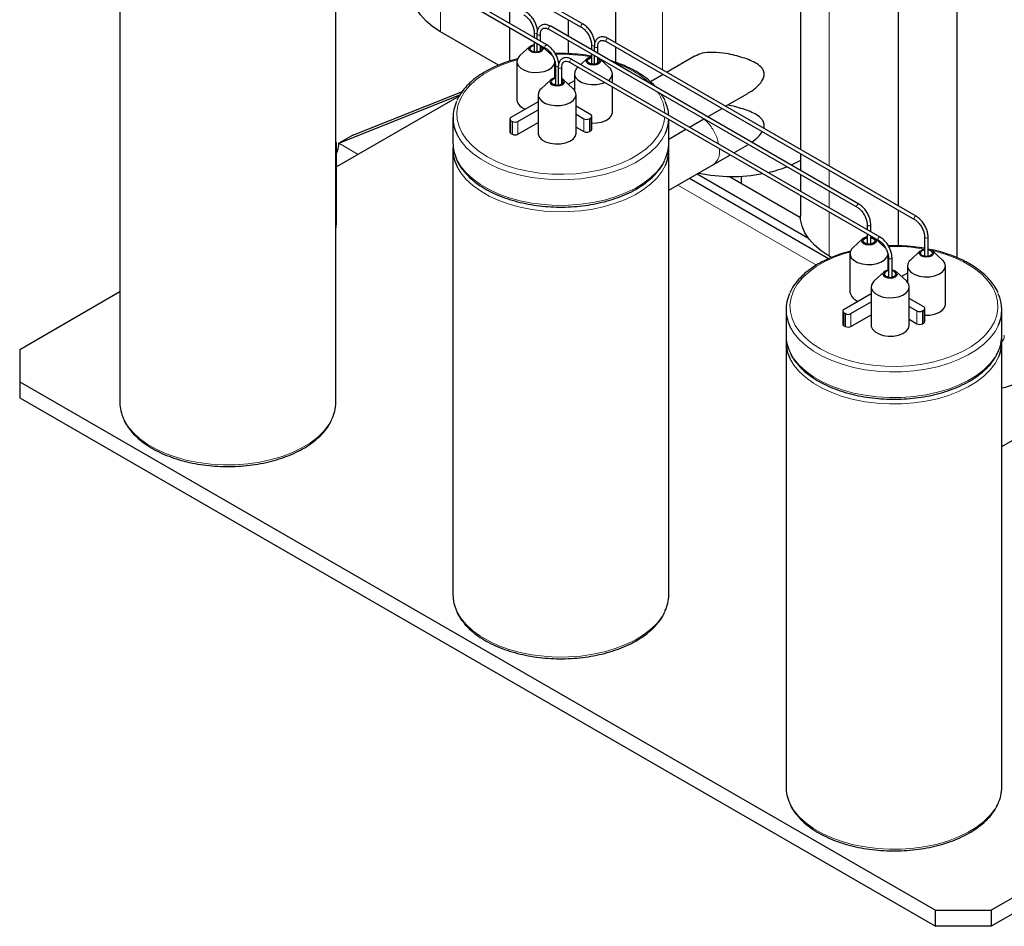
# Model space of a CAD drawing. Header units: millimetres. Extents: x 5 to 418, y 2 to 292.
# Tile 20 of 31: x 315 to 355, y 65 to 102. Entities that reach past the tile are written whole.
import ezdxf

# ---------------------------------------------------------------- set-up
doc = ezdxf.new("R2010")
doc.units = ezdxf.units.MM

msp = doc.modelspace()

# ---------------------------------------------------------------- linework, layer by layer
at = {"color": 7, "linetype": 'Continuous', "lineweight": 18}
for p, q in [((348.0157, 95.5986), (348.0157, 119.0654)), ((341.2275, 99.5174), (341.2275, 112.1337)), ((332.1765, 101.0768), (332.1765, 102.878)), ((336.7127, 100.1511), (336.6724, 100.149)), ((341.2275, 99.328), (341.2275, 99.3511)), ((338.0144, 97.5332), (338.0144, 97.0106)), ((338.2407, 97.5332), (338.2407, 97.0106)), ((338.2972, 97.5658), (338.2972, 97.0432)), ((335.0445, 97.4515), (335.0445, 96.9289)), ((335.1011, 97.4189), (335.1011, 96.8963)), ((335.3274, 97.4189), (335.3274, 96.8963)), ((328.03, 96.5326), (328.8209, 96.0761)), ((348.0157, 94.7495), (348.0157, 95.4323)), ((341.85, 94.8258), (347.5, 91.5641)), ((348.0157, 93.9005), (348.0157, 94.5833)), ((348.0157, 91.933), (348.0157, 93.7342)), ((350.2892, 92.3136), (350.2488, 92.3115)), ((348.621, 89.614), (348.621, 89.0914)), ((348.6776, 89.5814), (348.6776, 89.0588)), ((348.9038, 89.5814), (348.9038, 89.0588)), ((351.5908, 89.6957), (351.5908, 89.1731)), ((351.8171, 89.6957), (351.8171, 89.1731)), ((351.8737, 89.7283), (351.8737, 89.2057))]:
    msp.add_line(p, q, dxfattribs=at)
at = {"color": 7, "linetype": 'Continuous', "lineweight": 25}
for p, q in [((346.8441, 115.3468), (346.8441, 96.2749)), ((350.8321, 115.1766), (350.8321, 93.9727)), ((353.2321, 91.8614), (353.2321, 115.1766)), ((339.3162, 100.6207), (339.3162, 112.2399)), ((325.3546, 108.5143), (337.9128, 101.2646)), ((337.9848, 101.3893), (325.4266, 108.639)), ((323.8838, 107.6653), (336.442, 100.4156)), ((336.514, 100.5403), (323.9558, 107.79)), ((319.1046, 104.1131), (319.1046, 85.9532)), ((327.9046, 85.9532), (327.9046, 104.1131)), ((334.991, 102.1023), (334.9911, 101.4194)), ((337.3911, 100.883), (337.3909, 101.5659)), ((334.9912, 101.2531), (334.9915, 99.8763)), ((336.5925, 101.1778), (349.1507, 93.9281)), ((349.2227, 94.0528), (336.6645, 101.3025)), ((334.5416, 99.7114), (332.1765, 101.0768)), ((335.9908, 101.0441), (335.9908, 100.8423)), ((336.1039, 100.9788), (336.1039, 100.777)), ((336.2479, 100.6939), (336.2479, 100.9788)), ((336.2479, 100.9788), (336.2479, 100.9777)), ((351.5612, 93.5518), (339.003, 100.8015)), ((335.8118, 100.4801), (335.4048, 100.1044)), ((335.9908, 100.676), (335.9908, 100.2573)), ((336.1039, 100.6107), (336.1039, 100.253)), ((336.2479, 100.3013), (336.2479, 100.5276)), ((336.7207, 100.1044), (336.3137, 100.4801)), ((337.3913, 100.1829), (337.3911, 100.7167)), ((338.3293, 100.5431), (338.3293, 100.3414)), ((338.4425, 100.4778), (338.4425, 100.2761)), ((338.5865, 100.4778), (338.5864, 100.4767)), ((338.5865, 100.1929), (338.5865, 100.4778)), ((338.931, 100.6768), (351.4892, 93.4271)), ((339.3162, 99.8281), (339.3162, 100.4544)), ((335.9273, 100.2751), (335.9908, 100.2804)), ((336.687, 100.1757), (336.6458, 100.1736)), ((350.0904, 92.7028), (337.5322, 99.9525)), ((338.1558, 99.9818), (337.8963, 99.7423)), ((338.3293, 100.1751), (338.3293, 99.7601)), ((338.4425, 100.1098), (338.4425, 99.7542)), ((338.5865, 99.7994), (338.5865, 100.0266)), ((339.0647, 99.6062), (338.6577, 99.9818)), ((342.5504, 100.0917), (341.3915, 99.4227)), ((335.2868, 99.8669), (335.2868, 98.2991)), ((336.8388, 99.2006), (336.8388, 99.8464)), ((336.8585, 99.6941), (336.8585, 98.9051)), ((336.9717, 99.6288), (336.9717, 98.9014)), ((337.1157, 99.6288), (337.1156, 99.6276)), ((337.1157, 98.9511), (337.1157, 99.6288)), ((337.4602, 99.8277), (350.0184, 92.578)), ((337.7855, 99.64), (337.7488, 99.6062)), ((338.2713, 99.7769), (338.3293, 99.7819)), ((337.1376, 99.1585), (337.1157, 99.17)), ((337.6308, 99.3686), (337.6308, 98.7054)), ((339.1828, 98.9996), (339.1828, 99.3686)), ((341.2475, 99.3395), (340.7329, 99.0425)), ((336.6773, 99.1283), (336.2703, 98.7527)), ((336.8585, 98.9288), (336.7928, 98.9233)), ((337.5862, 98.7527), (337.1792, 99.1283)), ((337.6308, 99.0751), (337.3884, 98.9352)), ((337.6054, 98.7339), (337.6308, 98.7486)), ((339.1828, 97.8009), (339.1828, 98.8333)), ((332.9304, 98.4484), (327.9358, 95.5651)), ((328.03, 96.5326), (332.9639, 98.5053)), ((328.5957, 96.8592), (333.0657, 98.6464)), ((336.1523, 98.5151), (336.1523, 96.9474)), ((337.7043, 96.9474), (337.7043, 98.5151)), ((343.7917, 98.0371), (344.7019, 98.5625)), ((336.1523, 98.2216), (335.0445, 97.5822)), ((338.2972, 97.6965), (337.7043, 98.0388)), ((343.0563, 97.6125), (343.6477, 97.9539)), ((332.681, 97.5821), (332.681, 96.5369)), ((335.3274, 97.4189), (336.1523, 97.8951)), ((337.7043, 97.7122), (338.0144, 97.5332)), ((338.2407, 97.5332), (338.2972, 97.5658)), ((338.3441, 97.1086), (338.3441, 97.6311)), ((334.9977, 97.5168), (334.9977, 96.9943)), ((335.0445, 97.4515), (335.1011, 97.4189)), ((335.3274, 96.8963), (336.1523, 97.3725)), ((337.7043, 97.1896), (338.0144, 97.0106)), ((341.481, 96.5369), (341.481, 97.5066)), ((342.3209, 97.188), (342.9123, 97.5294)), ((328.5957, 96.8592), (328.03, 96.5326)), ((335.0445, 96.9289), (335.1011, 96.8963)), ((338.2407, 97.0106), (338.2972, 97.0432)), ((341.481, 96.7032), (342.1769, 97.1049)), ((327.9358, 93.4409), (327.9358, 96.4462)), ((344.1314, 96.1428), (344.7019, 96.4722)), ((332.681, 96.2756), (332.681, 78.1157)), ((341.481, 78.1157), (341.481, 96.2756)), ((343.2982, 95.6619), (343.9874, 96.0597)), ((346.8441, 96.1087), (346.8441, 95.4259)), ((341.481, 94.6128), (343.2983, 95.6619)), ((342.6419, 95.283), (347.1497, 92.6807)), ((343.9584, 95.1761), (346.8453, 93.5095)), ((344.4349, 95.1858), (344.4349, 94.901)), ((346.8441, 95.2596), (346.8441, 94.5768)), ((347.9925, 91.8208), (342.3185, 95.0963)), ((346.8441, 94.4105), (346.8441, 93.5658)), ((350.8321, 93.8065), (350.8321, 92.347)), ((349.5672, 93.2066), (349.5672, 93.0048)), ((349.7112, 92.9217), (349.7112, 93.2066)), ((349.5672, 92.8385), (349.5672, 92.4198)), ((349.7112, 92.4198), (349.7112, 92.7554)), ((349.3883, 92.6426), (348.9813, 92.2669)), ((349.5037, 92.4376), (349.5672, 92.4429)), ((349.7112, 92.4429), (349.7747, 92.4376)), ((350.2972, 92.2669), (349.8902, 92.6426)), ((350.2635, 92.3382), (350.2222, 92.3361)), ((351.9058, 92.7056), (351.9058, 91.9226)), ((352.0498, 91.9206), (352.0498, 92.7056)), ((348.118, 91.8739), (348.0157, 91.933)), ((348.8632, 92.0294), (348.8632, 90.4616)), ((350.4152, 91.3631), (350.4152, 92.0089)), ((351.7322, 92.1443), (351.3253, 91.7686)), ((351.8477, 91.9393), (351.9058, 91.9443)), ((352.0498, 91.945), (352.1187, 91.9393)), ((352.6411, 91.7686), (352.2342, 92.1443)), ((350.435, 91.8566), (350.435, 91.0676)), ((350.579, 91.0684), (350.579, 91.8566)), ((351.2072, 91.5311), (351.2072, 90.8679)), ((352.7592, 89.9634), (352.7592, 91.5311)), ((350.2538, 91.2908), (349.8468, 90.9151)), ((351.1627, 90.9151), (350.7557, 91.2908)), ((351.2072, 91.2376), (350.9648, 91.0977)), ((350.435, 91.0913), (350.3692, 91.0858)), ((350.6402, 91.0858), (350.579, 91.091)), ((351.1818, 90.8964), (351.2072, 90.9111)), ((319.1046, 90.4669), (315.0193, 88.1085)), ((349.7287, 90.3841), (348.621, 89.7446)), ((349.7287, 90.6776), (349.7287, 89.1098)), ((351.2807, 89.1098), (351.2807, 90.6776)), ((348.9038, 89.5814), (349.7287, 90.0576)), ((351.8737, 89.8589), (351.2807, 90.2012)), ((346.2575, 89.7445), (346.2575, 88.6994)), ((348.5741, 89.6793), (348.5741, 89.1567)), ((348.621, 89.614), (348.6776, 89.5814)), ((348.9038, 89.0588), (349.7287, 89.535)), ((351.2807, 89.8747), (351.5908, 89.6957)), ((351.8171, 89.6957), (351.8737, 89.7283)), ((351.9205, 89.271), (351.9205, 89.7936)), ((355.0575, 88.6994), (355.0575, 89.7445)), ((351.2807, 89.3521), (351.5908, 89.1731)), ((351.8171, 89.1731), (351.8737, 89.2057)), ((348.621, 89.0914), (348.6776, 89.0588)), ((346.2575, 88.4381), (346.2575, 70.2782)), ((355.0575, 70.2782), (355.0575, 88.4381)), ((315.0193, 88.1085), (315.0193, 86.8023)), ((355.0575, 84.1628), (360.5411, 87.3284)), ((315.0193, 86.8023), (352.3545, 65.2491)), ((315.0193, 86.8023), (315.0193, 86.149)), ((315.0193, 86.149), (352.3545, 64.5959)), ((373.8506, 76.3523), (354.6173, 65.2491)), ((373.8506, 75.699), (354.6173, 64.5959)), ((352.3545, 65.2491), (354.6173, 65.2491)), ((352.3545, 64.5959), (352.3545, 65.2491)), ((354.6173, 65.2491), (354.6173, 64.5959)), ((354.6173, 64.5959), (352.3545, 64.5959))]:
    msp.add_line(p, q, dxfattribs=at)
at = {"color": 7, "linetype": 'Continuous', "lineweight": 25, "flags": 128}
for points in [[(332.1765, 101.0768), (331.8562, 101.2855), (331.5818, 101.515), (331.3573, 101.7619), (331.1861, 102.0226), (331.0705, 102.2933), (331.0122, 102.5701), (331.0049, 102.7096)], [(335.8535, 100.2686), (335.7893, 100.3241), (335.7668, 100.3895), (335.7893, 100.4549), (335.8535, 100.5103), (335.9495, 100.5473), (335.9908, 100.5552)], [(335.8931, 100.2915), (335.841, 100.3364), (335.8228, 100.3895), (335.841, 100.4425), (335.8931, 100.4874), (335.9709, 100.5175), (335.9908, 100.5216)], [(336.2479, 100.5228), (336.2721, 100.5103), (336.3362, 100.4549), (336.3588, 100.3895), (336.3362, 100.3241), (336.2721, 100.2686), (336.176, 100.2316), (336.0628, 100.2186), (335.9495, 100.2316), (335.8535, 100.2686), (335.8535, 100.2686)], [(336.2479, 100.4776), (336.2845, 100.4425), (336.3028, 100.3895), (336.2845, 100.3364), (336.2325, 100.2915), (336.1546, 100.2615), (336.0628, 100.2509), (335.9709, 100.2615), (335.8931, 100.2915)], [(335.4048, 100.1044), (335.362, 100.0593), (335.2981, 99.943), (335.2908, 99.8211), (335.3409, 99.7025), (335.4445, 99.5962), (335.5939, 99.5099), (335.7781, 99.4501), (335.9834, 99.4213), (336.1946, 99.4254), (336.3961, 99.4623), (336.5728, 99.5292), (336.7117, 99.6212), (336.8024, 99.7314), (336.8383, 99.8516), (336.8388, 99.8669)], [(338.1975, 99.7704), (338.1333, 99.8258), (338.1108, 99.8912), (338.1333, 99.9566), (338.1975, 100.012), (338.2935, 100.0491), (338.3293, 100.0561)], [(338.2371, 99.7932), (338.185, 99.8382), (338.1668, 99.8912), (338.185, 99.9442), (338.2371, 99.9892), (338.3149, 100.0192), (338.3293, 100.0224)], [(338.6439, 99.9935), (338.6802, 99.9566), (338.7028, 99.8912), (338.6802, 99.8258), (338.6161, 99.7704), (338.52, 99.7333), (338.4068, 99.7203), (338.2935, 99.7333), (338.1975, 99.7704)], [(338.5865, 99.9831), (338.6285, 99.9442), (338.6468, 99.8912), (338.6285, 99.8382), (338.5765, 99.7932), (338.4986, 99.7632), (338.4068, 99.7527), (338.3149, 99.7632), (338.2371, 99.7932)], [(337.7488, 99.6062), (337.706, 99.561), (337.642, 99.4447), (337.6348, 99.3228), (337.6849, 99.2043), (337.7884, 99.0979), (337.9379, 99.0117), (338.1221, 98.9519), (338.3274, 98.923), (338.5386, 98.9272), (338.74, 98.9641), (338.8746, 99.0112)], [(339.0196, 99.0938), (339.0556, 99.1229), (339.1464, 99.2331), (339.1823, 99.3533), (339.1607, 99.4747), (339.0832, 99.5882), (339.0647, 99.6062)], [(336.8585, 99.2038), (336.815, 99.1956), (336.719, 99.1585), (336.6548, 99.1031), (336.6323, 99.0377), (336.6548, 98.9723), (336.719, 98.9169), (336.815, 98.8798), (336.9283, 98.8668), (337.0415, 98.8798), (337.1376, 98.9169), (337.2017, 98.9723), (337.2243, 99.0377), (337.2017, 99.1031), (337.1376, 99.1585), (337.1376, 99.1585)], [(336.8585, 99.1703), (336.8364, 99.1657), (336.7586, 99.1357), (336.7065, 99.0907), (336.6883, 99.0377), (336.7065, 98.9847), (336.7586, 98.9397), (336.8364, 98.9097), (336.9283, 98.8992), (337.0201, 98.9097), (337.098, 98.9397), (337.15, 98.9847), (337.1683, 99.0377), (337.15, 99.0907), (337.1157, 99.1243)], [(336.2703, 98.7527), (336.2275, 98.7075), (336.1636, 98.5912), (336.1563, 98.4693), (336.2064, 98.3508), (336.31, 98.2444), (336.4594, 98.1582), (336.6436, 98.0984), (336.8489, 98.0695), (337.0601, 98.0737), (337.2616, 98.1106), (337.4383, 98.1775), (337.5772, 98.2694), (337.6679, 98.3796), (337.7038, 98.4998), (337.6822, 98.6212), (337.6047, 98.7347), (337.5862, 98.7527)], [(338.3441, 97.3544), (338.5386, 97.3594), (338.74, 97.3963), (338.9167, 97.4632), (339.0556, 97.5552), (339.1464, 97.6654), (339.1823, 97.7856), (339.1828, 97.8009)], [(336.1523, 96.9474), (336.1563, 96.9015), (336.2064, 96.783), (336.31, 96.6767), (336.4594, 96.5904), (336.6436, 96.5306), (336.8489, 96.5017), (337.0601, 96.5059), (337.2616, 96.5428), (337.4383, 96.6097), (337.5772, 96.7017), (337.6679, 96.8118), (337.7038, 96.9321), (337.7043, 96.9474)], [(346.8441, 95.8289), (346.5228, 95.6668), (346.4685, 95.6427)], [(348.0157, 91.933), (347.6954, 92.1417), (347.421, 92.3712), (347.1965, 92.6181), (347.0253, 92.8788), (346.9097, 93.1496), (346.8514, 93.4264), (346.8441, 93.5658)], [(349.4299, 92.4311), (349.3658, 92.4866), (349.3432, 92.5519), (349.3658, 92.6173), (349.4299, 92.6728), (349.526, 92.7098), (349.5672, 92.7177)], [(349.7112, 92.7177), (349.7525, 92.7098), (349.8485, 92.6728), (349.9127, 92.6173), (349.9352, 92.5519), (349.9127, 92.4866), (349.8485, 92.4311), (349.7525, 92.3941), (349.6392, 92.3811), (349.526, 92.3941), (349.4299, 92.4311), (349.4299, 92.4311)], [(349.4695, 92.454), (349.4175, 92.4989), (349.3992, 92.5519), (349.4175, 92.605), (349.4695, 92.6499), (349.5474, 92.6799), (349.5672, 92.6841)], [(349.7112, 92.6841), (349.7311, 92.6799), (349.8089, 92.6499), (349.861, 92.605), (349.8792, 92.5519), (349.861, 92.4989), (349.8089, 92.454), (349.7311, 92.4239), (349.6392, 92.4134), (349.5474, 92.4239), (349.4695, 92.454), (349.4695, 92.454)], [(348.9813, 92.2669), (348.9384, 92.2218), (348.8745, 92.1055), (348.8673, 91.9835), (348.9173, 91.865), (349.0209, 91.7587), (349.1703, 91.6724), (349.3545, 91.6126), (349.5599, 91.5837), (349.7711, 91.5879), (349.9725, 91.6248), (350.1492, 91.6917), (350.2881, 91.7837), (350.3789, 91.8938), (350.4148, 92.0141), (350.4152, 92.0294)], [(351.7739, 91.9329), (351.7097, 91.9883), (351.6872, 92.0537), (351.7097, 92.1191), (351.7739, 92.1745), (351.8699, 92.2116), (351.9058, 92.2186)], [(351.8135, 91.9557), (351.7615, 92.0007), (351.7432, 92.0537), (351.7615, 92.1067), (351.8135, 92.1517), (351.8914, 92.1817), (351.9058, 92.1848)], [(352.0498, 92.2202), (352.0965, 92.2116), (352.1925, 92.1745), (352.2567, 92.1191), (352.2792, 92.0537), (352.2567, 91.9883), (352.1925, 91.9329), (352.0965, 91.8958), (351.9832, 91.8828), (351.8699, 91.8958), (351.7739, 91.9329), (351.7739, 91.9329)], [(352.0498, 92.1868), (352.0751, 92.1817), (352.1529, 92.1517), (352.2049, 92.1067), (352.2232, 92.0537), (352.2049, 92.0007), (352.1529, 91.9557), (352.0751, 91.9257), (351.9832, 91.9151), (351.8914, 91.9257), (351.8135, 91.9557), (351.8135, 91.9557)], [(351.3253, 91.7686), (351.2824, 91.7235), (351.2185, 91.6072), (351.2113, 91.4853), (351.2613, 91.3668), (351.3649, 91.2604), (351.5143, 91.1742), (351.6985, 91.1144), (351.9039, 91.0855), (352.1151, 91.0896), (352.3165, 91.1266), (352.4932, 91.1935), (352.6321, 91.2854), (352.7228, 91.3956), (352.7588, 91.5158), (352.7371, 91.6372), (352.6596, 91.7507), (352.6411, 91.7686)], [(350.435, 91.3663), (350.3914, 91.3581), (350.2954, 91.321), (350.2313, 91.2656), (350.2087, 91.2002), (350.2313, 91.1348), (350.2954, 91.0794), (350.3914, 91.0423), (350.5047, 91.0293), (350.618, 91.0423), (350.714, 91.0794), (350.7782, 91.1348), (350.8007, 91.2002), (350.7782, 91.2656), (350.714, 91.321), (350.714, 91.321)], [(350.435, 91.3328), (350.4129, 91.3282), (350.335, 91.2982), (350.283, 91.2532), (350.2647, 91.2002), (350.283, 91.1472), (350.335, 91.1022), (350.4129, 91.0722), (350.5047, 91.0616), (350.5966, 91.0722), (350.6744, 91.1022), (350.7265, 91.1472), (350.7447, 91.2002), (350.7265, 91.2532), (350.6744, 91.2982), (350.6744, 91.2982)], [(350.714, 91.321), (350.618, 91.3581), (350.579, 91.3656)], [(350.6744, 91.2982), (350.5966, 91.3282), (350.579, 91.3319)], [(349.8468, 90.9151), (349.8039, 90.87), (349.74, 90.7537), (349.7328, 90.6318), (349.7828, 90.5133), (349.8864, 90.4069), (350.0358, 90.3206), (350.22, 90.2609), (350.4254, 90.232), (350.6366, 90.2361), (350.838, 90.273), (351.0147, 90.34), (351.1536, 90.4319), (351.2444, 90.5421), (351.2803, 90.6623), (351.2587, 90.7837), (351.1811, 90.8972), (351.1627, 90.9151)], [(351.9205, 89.5168), (352.1151, 89.5219), (352.3165, 89.5588), (352.4932, 89.6257), (352.6321, 89.7177), (352.7228, 89.8278), (352.7588, 89.9481), (352.7592, 89.9634)], [(349.7287, 89.1098), (349.7328, 89.064), (349.7828, 88.9455), (349.8864, 88.8392), (350.0358, 88.7529), (350.22, 88.6931), (350.4254, 88.6642), (350.6366, 88.6684), (350.838, 88.7053), (351.0147, 88.7722), (351.1536, 88.8641), (351.2444, 88.9743), (351.2803, 89.0945), (351.2807, 89.1098)]]:
    msp.add_lwpolyline(points, dxfattribs=at)
at = {"color": 7, "linetype": 'Continuous', "lineweight": 18, "flags": 128}
for points in [[(336.5775, 101.2107), (336.5814, 101.2355), (336.5925, 101.2609), (336.609, 101.2832), (336.6285, 101.2989), (336.6479, 101.3057), (336.6645, 101.3025)], [(336.5925, 101.1778), (336.5925, 101.1778), (336.5814, 101.1905), (336.5775, 101.2107)], [(337.8979, 101.2976), (337.9017, 101.3223), (337.9128, 101.3478), (337.9293, 101.37), (337.9488, 101.3858), (337.9683, 101.3925), (337.9848, 101.3893), (337.9848, 101.3893)], [(337.9127, 101.2647), (337.9017, 101.2773), (337.8979, 101.2976)], [(335.9908, 101.0445), (335.9908, 101.0441), (335.9963, 101.0282), (336.0119, 101.0147)], [(336.125, 100.9494), (336.1094, 100.9629), (336.1039, 100.9788), (336.1039, 100.9788)], [(336.2479, 100.9777), (336.2424, 100.9629), (336.2268, 100.9494), (336.2035, 100.9404), (336.1759, 100.9372), (336.1484, 100.9404), (336.125, 100.9494)], [(338.9161, 100.7098), (338.92, 100.7345), (338.931, 100.76), (338.9475, 100.7822), (338.967, 100.798), (338.9865, 100.8047), (339.003, 100.8015)], [(336.4271, 100.4485), (336.431, 100.4733), (336.442, 100.4987), (336.4585, 100.521), (336.478, 100.5367), (336.4975, 100.5435), (336.514, 100.5403), (336.514, 100.5403)], [(336.4419, 100.4156), (336.431, 100.4283), (336.4271, 100.4485)], [(338.3293, 100.5435), (338.3293, 100.5431), (338.3348, 100.5272), (338.3504, 100.5137)], [(338.4635, 100.4484), (338.4479, 100.4619), (338.4425, 100.4778), (338.4425, 100.4778)], [(338.5864, 100.4767), (338.581, 100.4619), (338.5654, 100.4484), (338.542, 100.4394), (338.5145, 100.4363), (338.4869, 100.4394), (338.4635, 100.4484)], [(338.931, 100.6768), (338.931, 100.6768), (338.92, 100.6895), (338.9161, 100.7098)], [(337.4453, 99.8607), (337.4492, 99.8854), (337.4602, 99.9109), (337.4767, 99.9332), (337.4962, 99.9489), (337.5157, 99.9557), (337.5322, 99.9525)], [(335.2952, 99.9327), (335.0687, 99.8672), (334.649, 99.7177), (334.2623, 99.5412), (333.9136, 99.3399), (333.6078, 99.1166), (333.349, 98.8744), (333.1406, 98.6164), (332.9855, 98.3462), (332.8858, 98.0674), (332.8428, 97.7839), (332.8571, 97.4994), (332.9286, 97.2177), (333.0562, 96.9428), (333.2383, 96.6783), (333.4723, 96.4277), (333.7551, 96.1945), (334.0829, 95.9819), (334.4512, 95.7927), (334.8551, 95.6294), (335.2891, 95.4943), (335.7473, 95.3892), (336.2236, 95.3156), (336.7115, 95.2743), (337.2043, 95.266), (337.6955, 95.2908), (338.1784, 95.3484), (338.6464, 95.4379), (339.0933, 95.5582), (339.513, 95.7077), (339.8997, 95.8842), (340.2484, 96.0855), (340.5542, 96.3088), (340.8131, 96.551), (341.0214, 96.809), (341.1765, 97.0792), (341.2762, 97.3579), (341.3166, 97.6015)], [(336.8585, 99.6945), (336.8585, 99.6941), (336.864, 99.6782), (336.8796, 99.6647)], [(336.9928, 99.5994), (336.9772, 99.6129), (336.9717, 99.6288), (336.9717, 99.6288)], [(337.1156, 99.6276), (337.1102, 99.6129), (337.0946, 99.5994), (337.0712, 99.5904), (337.0437, 99.5872), (337.0161, 99.5904), (336.9928, 99.5994)], [(337.4602, 99.8277), (337.4602, 99.8277), (337.4492, 99.8404), (337.4453, 99.8607)], [(341.3418, 96.9482), (341.2036, 96.6944), (341.0014, 96.4289), (340.7482, 96.1784), (340.4471, 95.9462), (340.1022, 95.7354), (339.7178, 95.5486), (339.2991, 95.3884), (338.8515, 95.2567), (338.3808, 95.1553), (337.8931, 95.0856), (337.3949, 95.0485), (336.8926, 95.0443), (336.3927, 95.0733), (335.9018, 95.1349), (335.4263, 95.2285), (334.9723, 95.3527), (334.5458, 95.506), (334.1524, 95.6863), (333.7972, 95.8914), (333.4848, 96.1185), (333.2192, 96.3647), (333.004, 96.6268), (332.842, 96.9013), (332.8374, 96.9109)], [(332.8298, 95.8819), (332.842, 95.8561), (333.004, 95.5816), (333.2192, 95.3196), (333.4848, 95.0734), (333.7972, 94.8462), (334.1524, 94.6412), (334.5458, 94.4608), (334.9723, 94.3075), (335.4263, 94.1833), (335.9018, 94.0897), (336.3927, 94.0281), (336.8926, 93.9991), (337.3949, 94.0033), (337.8931, 94.0405), (338.3808, 94.1102), (338.8515, 94.2115), (339.2991, 94.3432), (339.7178, 94.5035), (340.1022, 94.6902), (340.4471, 94.9011), (340.7482, 95.1332), (341.0014, 95.3837), (341.2036, 95.6492), (341.324, 95.8644)], [(341.3418, 95.6417), (341.2036, 95.3879), (341.0014, 95.1224), (340.7482, 94.8719), (340.4471, 94.6398), (340.1022, 94.4289), (339.7178, 94.2422), (339.2991, 94.0819), (338.8515, 93.9502), (338.3808, 93.8489), (337.8931, 93.7792), (337.3949, 93.742), (336.8926, 93.7378), (336.3927, 93.7668), (335.9018, 93.8284), (335.4263, 93.922), (334.9723, 94.0462), (334.5458, 94.1995), (334.1524, 94.3799), (333.7972, 94.585), (333.4848, 94.8121), (333.2192, 95.0583), (333.004, 95.3203), (332.842, 95.5948), (332.8374, 95.6044)], [(349.1358, 93.961), (349.1396, 93.9858), (349.1507, 94.0112), (349.1672, 94.0335), (349.1867, 94.0492), (349.2062, 94.056), (349.2227, 94.0528), (349.2227, 94.0528)], [(349.1506, 93.9281), (349.1396, 93.9408), (349.1358, 93.961)], [(351.4743, 93.4601), (351.4782, 93.4848), (351.4892, 93.5102), (351.5057, 93.5325), (351.5252, 93.5482), (351.5447, 93.555), (351.5612, 93.5518), (351.5612, 93.5518)], [(349.5672, 93.207), (349.5672, 93.2066), (349.5727, 93.1907), (349.5883, 93.1772)], [(349.5883, 93.1772), (349.6117, 93.1682), (349.6392, 93.165), (349.6668, 93.1682), (349.6901, 93.1772), (349.7057, 93.1907), (349.7112, 93.2066), (349.7112, 93.2066)], [(351.4892, 93.4271), (351.4782, 93.4398), (351.4743, 93.4601)], [(350.0035, 92.611), (350.0074, 92.6357), (350.0184, 92.6612), (350.035, 92.6835), (350.0544, 92.6992), (350.0739, 92.706), (350.0904, 92.7027), (350.0905, 92.7027)], [(350.0184, 92.5781), (350.0074, 92.5907), (350.0035, 92.611)], [(351.9058, 92.706), (351.9058, 92.7056), (351.9112, 92.6897), (351.9269, 92.6762)], [(351.9269, 92.6762), (351.9502, 92.6672), (351.9778, 92.6641), (352.0053, 92.6672), (352.0287, 92.6762), (352.0443, 92.6897), (352.0498, 92.7056), (352.0498, 92.7056)], [(348.8716, 92.0952), (348.6452, 92.0296), (348.2255, 91.8802), (347.8387, 91.7037), (347.4901, 91.5024), (347.1843, 91.2791), (346.9254, 91.0369), (346.717, 90.7789), (346.5619, 90.5087), (346.4622, 90.2299), (346.4193, 89.9464), (346.4336, 89.6618), (346.5051, 89.3802), (346.6327, 89.1053), (346.8147, 88.8407), (347.0487, 88.5902), (347.3315, 88.357), (347.6593, 88.1444), (348.0277, 87.9552), (348.4316, 87.7919), (348.8656, 87.6568), (349.3238, 87.5517), (349.8001, 87.478), (350.2879, 87.4368), (350.7808, 87.4285), (351.272, 87.4533), (351.7549, 87.5109), (352.2229, 87.6004), (352.6698, 87.7207), (353.0894, 87.8701), (353.4762, 88.0467), (353.8248, 88.248), (354.1307, 88.4712), (354.3895, 88.7135), (354.5979, 88.9715), (354.753, 89.2417), (354.8527, 89.5204), (354.8957, 89.804), (354.8813, 90.0885), (354.8099, 90.3701), (354.6822, 90.6451), (354.5002, 90.9096), (354.2662, 91.1602), (353.9834, 91.3933), (353.6556, 91.606), (353.6556, 91.606)], [(350.435, 91.8569), (350.435, 91.8566), (350.4405, 91.8407), (350.4561, 91.8272)], [(350.4561, 91.8272), (350.4794, 91.8182), (350.507, 91.815), (350.5345, 91.8182), (350.5579, 91.8272), (350.5735, 91.8407), (350.579, 91.8566), (350.579, 91.8566)], [(354.9183, 89.1107), (354.78, 88.8569), (354.5779, 88.5914), (354.3246, 88.3409), (354.0236, 88.1087), (353.6786, 87.8979), (353.2943, 87.7111), (352.8756, 87.5508), (352.4279, 87.4192), (351.9572, 87.3178), (351.4696, 87.2481), (350.9714, 87.2109), (350.469, 87.2068), (349.9691, 87.2357), (349.4782, 87.2974), (349.0027, 87.3909), (348.5488, 87.5152), (348.1223, 87.6685), (347.7289, 87.8488), (347.3736, 88.0539), (347.0612, 88.281), (346.7957, 88.5272), (346.5805, 88.7893), (346.4184, 89.0638), (346.4138, 89.0734)], [(346.4062, 88.0444), (346.4184, 88.0186), (346.5805, 87.7441), (346.7957, 87.482), (347.0612, 87.2358), (347.3736, 87.0087), (347.7289, 86.8037), (348.1223, 86.6233), (348.5488, 86.47), (349.0027, 86.3458), (349.4782, 86.2522), (349.9691, 86.1906), (350.469, 86.1616), (350.9714, 86.1658), (351.4696, 86.2029), (351.9572, 86.2727), (352.4279, 86.374), (352.8756, 86.5057), (353.2943, 86.6659), (353.6786, 86.8527), (354.0236, 87.0636), (354.3246, 87.2957), (354.5779, 87.5462), (354.78, 87.8117), (354.9005, 88.0269)], [(354.9183, 87.8042), (354.78, 87.5504), (354.5779, 87.2849), (354.3246, 87.0344), (354.0236, 86.8023), (353.6786, 86.5914), (353.2943, 86.4046), (352.8756, 86.2444), (352.4279, 86.1127), (351.9572, 86.0114), (351.4696, 85.9416), (350.9714, 85.9045), (350.469, 85.9003), (349.9691, 85.9293), (349.4782, 85.9909), (349.0027, 86.0845), (348.5488, 86.2087), (348.1223, 86.362), (347.7289, 86.5424), (347.3736, 86.7474), (347.0612, 86.9746), (346.7957, 87.2207), (346.5805, 87.4828), (346.4184, 87.7573), (346.4138, 87.7669)], [(319.2533, 85.2983), (319.2655, 85.2725), (319.4276, 84.998), (319.6428, 84.7359), (319.9083, 84.4897), (320.2207, 84.2626), (320.576, 84.0575), (320.9694, 83.8772), (321.3959, 83.7239), (321.8498, 83.5996), (322.3253, 83.5061), (322.8162, 83.4444), (323.3161, 83.4155), (323.8185, 83.4196), (324.3167, 83.4568), (324.8043, 83.5265), (325.275, 83.6279), (325.7227, 83.7595), (326.1414, 83.9198), (326.5257, 84.1066), (326.8707, 84.3174), (327.1717, 84.5496), (327.425, 84.8001), (327.6271, 85.0656), (327.7476, 85.2807)], [(332.8298, 77.4608), (332.842, 77.435), (333.004, 77.1605), (333.2192, 76.8984), (333.4848, 76.6522), (333.7972, 76.4251), (334.1524, 76.22), (334.5458, 76.0397), (334.9723, 75.8864), (335.4263, 75.7621), (335.9018, 75.6686), (336.3927, 75.6069), (336.8926, 75.578), (337.3949, 75.5821), (337.8931, 75.6193), (338.3808, 75.689), (338.8515, 75.7904), (339.2991, 75.922), (339.7178, 76.0823), (340.1022, 76.2691), (340.4471, 76.4799), (340.7482, 76.7121), (341.0014, 76.9626), (341.2036, 77.2281), (341.324, 77.4432)], [(346.4062, 69.6232), (346.4184, 69.5975), (346.5805, 69.3229), (346.7957, 69.0609), (347.0612, 68.8147), (347.3736, 68.5876), (347.7289, 68.3825), (348.1223, 68.2021), (348.5488, 68.0488), (349.0027, 67.9246), (349.4782, 67.8311), (349.9691, 67.7694), (350.469, 67.7405), (350.9714, 67.7446), (351.4696, 67.7818), (351.9572, 67.8515), (352.4279, 67.9528), (352.8756, 68.0845), (353.2943, 68.2448), (353.6786, 68.4315), (354.0236, 68.6424), (354.3246, 68.8746), (354.5779, 69.125), (354.78, 69.3905), (354.9005, 69.6057)]]:
    msp.add_lwpolyline(points, dxfattribs=at)
at = {"color": 7, "linetype": 'Continuous', "lineweight": 18}
for centre, radius, start, end in [((336.0631, 101.1145), 0.1122, 242.83666, 293.15585), ((338.4016, 100.6135), 0.1122, 242.83666, 293.15585), ((337.0831, 92.9537), 7.2068, 80.14045, 91.64012), ((336.9308, 99.7645), 0.1122, 242.83666, 293.15585), ((337.6813, 95.215), 4.8611, 60.44391, 71.49019), ((338.5229, 96.6729), 3.1778, 45.77645, 60.67764), ((339.7105, 97.6789), 1.6119, 3.0917, 35.89838), ((350.6595, 85.1162), 7.2068, 80.14045, 91.64012), ((351.0926, 87.0139), 5.2589, 60.83292, 77.51436), ((354.7065, 88.7068), 0.449, 321.42171, 359.2538)]:
    msp.add_arc(centre, radius, start, end, dxfattribs=at)
at = {"color": 7, "linetype": 'Continuous', "lineweight": 25}
for centre, radius, start, end in [((334.2136, 97.5818), 1.531, 154.7512, 205.99036), ((335.7568, 98.3876), 0.4783, 190.66031, 255.54594), ((339.9046, 97.5665), 1.5772, 3.9266, 24.977), ((335.0693, 97.5168), 0.0699, 110.78342, 249.21658), ((338.1275, 97.7515), 0.2459, 242.60967, 297.39033), ((338.2724, 97.6311), 0.0699, 290.78342, 69.21658), ((335.2142, 97.6372), 0.2459, 242.60967, 297.39033), ((339.8977, 97.5992), 1.584, 335.73294, 356.68767), ((335.0778, 97.0022), 0.0805, 185.6948, 245.62534), ((335.2142, 97.1146), 0.2459, 242.60967, 297.39033), ((338.1275, 97.2289), 0.2459, 242.60967, 297.39033), ((338.264, 97.1165), 0.0805, 294.37466, 354.3052), ((326.9581, 96.5574), 1.0722, 335.76398, 358.67635), ((334.2253, 96.5433), 1.5443, 180.23918, 205.35791), ((334.2167, 96.2784), 1.5352, 175.2253, 206.04317), ((339.9194, 96.5469), 1.5616, 334.08411, 359.63278), ((339.9389, 96.2804), 1.5415, 335.52356, 4.68325), ((344.3234, 100.6676), 5.4646, 282.7226, 291.21271), ((344.0564, 101.9267), 6.7523, 258.44487, 280.74773), ((347.79, 89.7443), 1.531, 154.7512, 205.99036), ((349.3333, 90.5501), 0.4783, 190.66031, 255.54594), ((353.5179, 89.7447), 1.5371, 335.64096, 25.0291), ((348.6458, 89.6793), 0.0699, 110.78342, 249.21658), ((348.7907, 89.7997), 0.2459, 242.60967, 297.39033), ((351.704, 89.914), 0.2459, 242.60967, 297.39033), ((351.8489, 89.7936), 0.0699, 290.78342, 69.21658), ((348.6542, 89.1647), 0.0805, 185.6948, 245.62534), ((351.704, 89.3914), 0.2459, 242.60967, 297.39033), ((351.8405, 89.279), 0.0805, 294.37466, 354.3052), ((348.7907, 89.2771), 0.2459, 242.60967, 297.39033), ((347.8018, 88.7058), 1.5443, 180.23918, 205.35791), ((347.7931, 88.4409), 1.5352, 175.2253, 206.04317), ((353.4959, 88.7094), 1.5616, 334.08411, 359.63278), ((353.5153, 88.4429), 1.5415, 335.52356, 4.68325), ((320.6489, 85.9597), 1.5443, 180.23918, 205.35791), ((326.343, 85.9632), 1.5616, 334.08411, 359.63278), ((334.2253, 78.1222), 1.5443, 180.23918, 205.35791), ((339.9194, 78.1257), 1.5616, 334.08411, 359.63278), ((347.8018, 70.2846), 1.5443, 180.23918, 205.35791), ((353.4959, 70.2882), 1.5616, 334.08411, 359.63278)]:
    msp.add_arc(centre, radius, start, end, dxfattribs=at)
msp.add_ellipse((326.6158, 96.4692), major_axis=(1.3199, -0.0336), ratio=0.5595419, start_param=6.0793412, end_param=6.5155375, dxfattribs=at)
for points, knots in [([(335.5742, 101.7656), (335.5938, 101.7533), (335.6515, 101.717), (335.7476, 101.6277), (335.8493, 101.494), (335.9286, 101.3423), (335.981, 101.1846), (335.9875, 101.091), (335.9908, 101.0441)], [0, 0, 0, 0, 0.09271649, 0.27249803, 0.45374854, 0.63573176, 0.81741318, 1, 1, 1, 1]), ([(336.1293, 101.1321), (336.1191, 101.1893), (336.0985, 101.3038), (336.0238, 101.4789), (335.9231, 101.6417), (335.802, 101.7787), (335.7059, 101.8548), (335.654, 101.8857), (335.6462, 101.8903)], [0, 0, 0, 0, 0.1949453, 0.3901948, 0.5852106, 0.7807288, 0.9671688, 1, 1, 1, 1]), ([(336.6645, 101.3025), (336.6396, 101.3156), (336.5672, 101.3537), (336.4518, 101.3804), (336.3237, 101.3663), (336.2175, 101.3049), (336.1436, 101.2024), (336.1087, 101.0899), (336.1052, 101.0099), (336.1039, 100.9788)], [0, 0, 0, 0, 0.09163, 0.2663664, 0.4189895, 0.5817033, 0.738997, 0.8984056, 1, 1, 1, 1]), ([(336.2479, 100.9788), (336.2488, 101.0005), (336.2512, 101.0638), (336.2783, 101.1466), (336.3294, 101.2073), (336.3961, 101.2332), (336.4876, 101.2288), (336.5579, 101.1946), (336.5925, 101.1778)], [0, 0, 0, 0, 0.0943306, 0.2750805, 0.4574934, 0.6542006, 0.8302957, 1, 1, 1, 1]), ([(337.9128, 101.2646), (337.9324, 101.2523), (337.99, 101.2161), (338.0861, 101.1268), (338.1879, 100.993), (338.2671, 100.8414), (338.3195, 100.6837), (338.3261, 100.5901), (338.3293, 100.5431)], [0, 0, 0, 0, 0.0927165, 0.272498, 0.4537485, 0.6357318, 0.8174132, 1, 1, 1, 1]), ([(338.4679, 100.6312), (338.4576, 100.6884), (338.4371, 100.8028), (338.3624, 100.978), (338.2616, 101.1407), (338.1406, 101.2778), (338.0444, 101.3539), (337.9925, 101.3847), (337.9848, 101.3893)], [0, 0, 0, 0, 0.1949453, 0.3901948, 0.5852106, 0.7807288, 0.9671688, 1, 1, 1, 1]), ([(339.003, 100.8015), (338.9781, 100.8146), (338.9057, 100.8527), (338.7903, 100.8794), (338.6622, 100.8654), (338.556, 100.8039), (338.4821, 100.7014), (338.4472, 100.5889), (338.4438, 100.509), (338.4425, 100.4778)], [0, 0, 0, 0, 0.09163, 0.2663664, 0.4189895, 0.5817033, 0.738997, 0.8984056, 1, 1, 1, 1]), ([(336.442, 100.4156), (336.4616, 100.4032), (336.5193, 100.367), (336.6153, 100.2777), (336.7171, 100.1439), (336.7963, 99.9923), (336.8488, 99.8346), (336.8553, 99.741), (336.8585, 99.6941)], [0, 0, 0, 0, 0.0927165, 0.272498, 0.4537485, 0.6357318, 0.8174132, 1, 1, 1, 1]), ([(336.9971, 99.7821), (336.9868, 99.8393), (336.9663, 99.9537), (336.8916, 100.1289), (336.7908, 100.2916), (336.6698, 100.4287), (336.5736, 100.5048), (336.5218, 100.5357), (336.514, 100.5403)], [0, 0, 0, 0, 0.1949453, 0.3901948, 0.5852106, 0.7807288, 0.9671688, 1, 1, 1, 1]), ([(338.5865, 100.4778), (338.5873, 100.4995), (338.5898, 100.5629), (338.6168, 100.6457), (338.668, 100.7063), (338.7346, 100.7323), (338.8261, 100.7279), (338.8965, 100.6936), (338.931, 100.6768)], [0, 0, 0, 0, 0.0943306, 0.2750805, 0.4574934, 0.6542006, 0.8302957, 1, 1, 1, 1]), ([(335.3209, 99.9701), (335.2529, 99.9536), (335.0395, 99.9015), (334.7034, 99.7849), (334.3176, 99.6232), (333.9641, 99.4359), (333.6458, 99.2266), (333.3665, 98.9971), (333.1319, 98.7495), (332.9531, 98.5092), (332.8759, 98.3469), (332.8427, 98.2772)], [0, 0, 0, 0, 0.0567023, 0.178138, 0.2997149, 0.421446, 0.5433187, 0.6652647, 0.7870826, 0.9084787, 1, 1, 1, 1]), ([(338.3293, 100.0836), (338.1778, 100.1072), (337.8742, 100.1543), (337.4058, 100.1856), (337.0629, 100.1958), (336.8791, 100.1856), (336.8516, 100.1841)], [0, 0, 0, 0, 0.31408974, 0.62943912, 0.94472448, 1, 1, 1, 1]), ([(337.5322, 99.9525), (337.5073, 99.9656), (337.4349, 100.0037), (337.3196, 100.0304), (337.1914, 100.0163), (337.0853, 99.9548), (337.0114, 99.8524), (336.9764, 99.7399), (336.973, 99.6599), (336.9717, 99.6288)], [0, 0, 0, 0, 0.09163, 0.2663664, 0.4189895, 0.5817033, 0.738997, 0.8984056, 1, 1, 1, 1]), ([(344.6987, 98.5685), (344.7328, 98.586), (344.8957, 98.6694), (345.1089, 98.852), (345.296, 99.0844), (345.3736, 99.28), (345.3687, 99.4526), (345.2686, 99.6304), (345.0694, 99.782), (344.8, 99.9157), (344.4997, 100.0247), (344.1718, 100.1182), (343.7565, 100.205), (343.2968, 100.2513), (342.8467, 100.2267), (342.6459, 100.126), (342.5557, 100.0808)], [0, 0, 0, 0, 0.0253331, 0.1208109, 0.1835678, 0.2271393, 0.2710285, 0.3183774, 0.3957829, 0.4689181, 0.5421621, 0.6203222, 0.6984129, 0.8190716, 0.9187506, 1, 1, 1, 1]), ([(337.1157, 99.6288), (337.1165, 99.6505), (337.119, 99.7138), (337.146, 99.7966), (337.1972, 99.8573), (337.2638, 99.8832), (337.3554, 99.8788), (337.4257, 99.8446), (337.4602, 99.8277)], [0, 0, 0, 0, 0.0943306, 0.2750805, 0.4574934, 0.6542006, 0.8302957, 1, 1, 1, 1]), ([(340.9528, 98.8269), (340.8777, 98.9044), (340.7235, 99.0635), (340.4527, 99.2705), (340.1975, 99.4324), (339.9224, 99.5826), (339.6065, 99.726), (339.3079, 99.8414), (339.1287, 99.8909), (339.0921, 99.901)], [0, 0, 0, 0, 0.1698995, 0.3486956, 0.500235, 0.5950053, 0.7745123, 0.9539355, 1, 1, 1, 1]), ([(341.3232, 98.2753), (341.3203, 98.283), (341.2879, 98.3703), (341.2328, 98.4527), (341.1826, 98.5279)], [0, 0, 0, 0, 0.087694, 1, 1, 1, 1]), ([(345.3435, 97.1412), (345.3501, 97.157), (345.3799, 97.2289), (345.3656, 97.3625), (345.2701, 97.5399), (345.0689, 97.6917), (344.8002, 97.8255), (344.4996, 97.9339), (344.1901, 98.0244), (343.9735, 98.066), (343.8746, 98.085)], [0, 0, 0, 0, 0.0263198, 0.1194472, 0.2199156, 0.3841605, 0.5393442, 0.6947588, 0.8606048, 1, 1, 1, 1]), ([(344.8531, 96.5753), (344.9532, 96.6463), (345.1263, 96.7691), (345.2397, 96.9366), (345.2876, 97.0072)], [0, 0, 0, 0, 0.5782128, 1, 1, 1, 1]), ([(332.8437, 95.8395), (332.8528, 95.8165), (332.8984, 95.702), (333.0284, 95.5054), (333.2333, 95.2534), (333.487, 95.0167), (333.7817, 94.7973), (334.115, 94.5982), (334.4824, 94.4218), (334.8795, 94.2699), (335.3017, 94.1442), (335.7439, 94.046), (336.2012, 93.9762), (336.6685, 93.9356), (337.1403, 93.9245), (337.6115, 93.943), (338.0767, 93.991), (338.5306, 94.068), (338.9681, 94.1732), (339.3844, 94.3055), (339.7747, 94.4638), (340.1346, 94.6464), (340.4598, 94.8517), (340.7466, 95.0776), (340.9898, 95.3221), (341.1832, 95.5697), (341.2707, 95.741), (341.3112, 95.8204)], [0, 0, 0, 0, 0.0101818, 0.0507169, 0.0916368, 0.1328856, 0.1743516, 0.2159265, 0.2575304, 0.2991155, 0.3406688, 0.3821891, 0.4236815, 0.4651541, 0.5066165, 0.5480787, 0.589549, 0.6310366, 0.6725522, 0.7141059, 0.7557067, 0.7973598, 0.8390632, 0.8808, 0.9225072, 0.9640919, 1, 1, 1, 1]), ([(349.1507, 93.9281), (349.1703, 93.9157), (349.2279, 93.8795), (349.324, 93.7902), (349.4258, 93.6564), (349.505, 93.5048), (349.5574, 93.3471), (349.564, 93.2535), (349.5672, 93.2066)], [0, 0, 0, 0, 0.0927165, 0.272498, 0.4537485, 0.6357318, 0.8174132, 1, 1, 1, 1]), ([(349.7112, 93.2066), (349.7101, 93.2355), (349.707, 93.3189), (349.6731, 93.4667), (349.6008, 93.6412), (349.4994, 93.8042), (349.3785, 93.9412), (349.2823, 94.0173), (349.2304, 94.0481), (349.2227, 94.0528)], [0, 0, 0, 0, 0.0939793, 0.2710769, 0.4478622, 0.624436, 0.8014647, 0.9702735, 1, 1, 1, 1]), ([(352.0498, 92.7056), (352.0487, 92.7345), (352.0456, 92.8179), (352.0116, 92.9658), (351.9394, 93.1403), (351.8379, 93.3032), (351.717, 93.4403), (351.6209, 93.5164), (351.569, 93.5472), (351.5612, 93.5518)], [0, 0, 0, 0, 0.0939793, 0.2710769, 0.4478622, 0.624436, 0.8014647, 0.9702735, 1, 1, 1, 1]), ([(327.9046, 93.0345), (327.9087, 93.0599), (327.9264, 93.1695), (327.937, 93.3066), (327.9339, 93.4158), (327.9331, 93.4409)], [0, 0, 0, 0, 0.1881423, 0.8133596, 1, 1, 1, 1]), ([(327.9046, 92.981), (327.9136, 93.0635), (327.924, 93.1596), (327.9306, 93.2638), (327.9308, 93.2774), (327.9308, 93.2786)], [0, 0, 0, 0, 0.84871695, 0.98678198, 1, 1, 1, 1]), ([(351.4892, 93.4271), (351.5088, 93.4148), (351.5665, 93.3786), (351.6626, 93.2893), (351.7643, 93.1555), (351.8436, 93.0038), (351.896, 92.8461), (351.9025, 92.7525), (351.9058, 92.7056)], [0, 0, 0, 0, 0.0927165, 0.272498, 0.4537485, 0.6357318, 0.8174132, 1, 1, 1, 1]), ([(350.0184, 92.578), (350.0381, 92.5657), (350.0957, 92.5295), (350.1918, 92.4402), (350.2935, 92.3064), (350.3728, 92.1548), (350.4252, 91.9971), (350.4317, 91.9035), (350.435, 91.8566)], [0, 0, 0, 0, 0.0927165, 0.272498, 0.4537485, 0.6357318, 0.8174132, 1, 1, 1, 1]), ([(350.579, 91.8566), (350.5779, 91.8855), (350.5748, 91.9688), (350.5408, 92.1167), (350.4686, 92.2912), (350.3671, 92.4542), (350.2463, 92.5912), (350.1501, 92.6673), (350.0982, 92.6981), (350.0904, 92.7028)], [0, 0, 0, 0, 0.0939793, 0.2710769, 0.4478622, 0.624436, 0.8014647, 0.9702735, 1, 1, 1, 1]), ([(351.9058, 92.2461), (351.7543, 92.2696), (351.4506, 92.3167), (350.9823, 92.3481), (350.6394, 92.3583), (350.4555, 92.3481), (350.4281, 92.3466)], [0, 0, 0, 0, 0.3140897, 0.6294391, 0.9447245, 1, 1, 1, 1]), ([(348.8973, 92.1326), (348.8294, 92.116), (348.6159, 92.064), (348.2799, 91.9473), (347.8941, 91.7856), (347.5405, 91.5983), (347.2222, 91.3891), (346.9429, 91.1596), (346.7083, 90.912), (346.5295, 90.6716), (346.4523, 90.5094), (346.4191, 90.4397)], [0, 0, 0, 0, 0.0567023, 0.178138, 0.2997149, 0.421446, 0.5433187, 0.6652647, 0.7870826, 0.9084787, 1, 1, 1, 1]), ([(354.8996, 90.4378), (354.8968, 90.4454), (354.8597, 90.5448), (354.7429, 90.7276), (354.5476, 90.9823), (354.3017, 91.2219), (354.0296, 91.4332), (353.7739, 91.5949), (353.4988, 91.7449), (353.1843, 91.8901), (352.7814, 92.036), (352.4285, 92.1402), (352.205, 92.1846), (352.1306, 92.1993)], [0, 0, 0, 0, 0.009134, 0.1185509, 0.2290046, 0.3403933, 0.4524283, 0.547384, 0.6067678, 0.7192483, 0.8316762, 0.9440156, 1, 1, 1, 1]), ([(346.4201, 88.0019), (346.4293, 87.979), (346.4749, 87.8644), (346.6048, 87.6679), (346.8098, 87.4158), (347.0635, 87.1792), (347.3581, 86.9598), (347.6914, 86.7607), (348.0588, 86.5843), (348.456, 86.4324), (348.8781, 86.3067), (349.3204, 86.2085), (349.7777, 86.1387), (350.2449, 86.0981), (350.7168, 86.087), (351.1879, 86.1055), (351.6531, 86.1535), (352.107, 86.2305), (352.5446, 86.3357), (352.9609, 86.468), (353.3512, 86.6263), (353.711, 86.8089), (354.0362, 87.0142), (354.3231, 87.2401), (354.5663, 87.4846), (354.7597, 87.7321), (354.8471, 87.9035), (354.8877, 87.9829)], [0, 0, 0, 0, 0.0101818, 0.0507169, 0.0916368, 0.1328856, 0.1743516, 0.2159265, 0.2575304, 0.2991155, 0.3406688, 0.3821891, 0.4236815, 0.4651541, 0.5066165, 0.5480787, 0.589549, 0.6310366, 0.6725522, 0.7141059, 0.7557067, 0.7973598, 0.8390632, 0.8808, 0.9225072, 0.9640919, 1, 1, 1, 1]), ([(355.037, 86.5597), (355.0443, 86.5604), (355.1557, 86.5707), (355.37, 86.6331), (355.6559, 86.7375), (355.8335, 86.8343), (355.913, 86.8777)], [0, 0, 0, 0, 0.0236686, 0.3624582, 0.7146377, 1, 1, 1, 1]), ([(319.2672, 85.2558), (319.2764, 85.2328), (319.322, 85.1183), (319.4519, 84.9218), (319.6569, 84.6697), (319.9106, 84.433), (320.2052, 84.2137), (320.5385, 84.0146), (320.9059, 83.8381), (321.3031, 83.6863), (321.7252, 83.5606), (322.1675, 83.4624), (322.6248, 83.3926), (323.092, 83.3519), (323.5639, 83.3408), (324.035, 83.3594), (324.5002, 83.4074), (324.9541, 83.4844), (325.3917, 83.5895), (325.808, 83.7219), (326.1983, 83.8801), (326.5581, 84.0628), (326.8833, 84.2681), (327.1702, 84.4939), (327.4134, 84.7384), (327.6068, 84.986), (327.6942, 85.1573), (327.7348, 85.2367)], [0, 0, 0, 0, 0.0101818, 0.0507169, 0.0916368, 0.1328856, 0.1743516, 0.2159265, 0.2575304, 0.2991155, 0.3406688, 0.3821891, 0.4236815, 0.4651541, 0.5066165, 0.5480787, 0.589549, 0.6310366, 0.6725522, 0.7141059, 0.7557067, 0.7973598, 0.8390632, 0.8808, 0.9225072, 0.9640919, 1, 1, 1, 1]), ([(332.8437, 77.4183), (332.8528, 77.3953), (332.8984, 77.2808), (333.0284, 77.0843), (333.2333, 76.8322), (333.487, 76.5955), (333.7817, 76.3761), (334.115, 76.1771), (334.4824, 76.0006), (334.8795, 75.8488), (335.3017, 75.7231), (335.7439, 75.6249), (336.2012, 75.5551), (336.6685, 75.5144), (337.1403, 75.5033), (337.6115, 75.5219), (338.0767, 75.5699), (338.5306, 75.6468), (338.9681, 75.752), (339.3844, 75.8844), (339.7747, 76.0426), (340.1346, 76.2252), (340.4598, 76.4305), (340.7466, 76.6564), (340.9898, 76.9009), (341.1832, 77.1485), (341.2707, 77.3198), (341.3112, 77.3992)], [0, 0, 0, 0, 0.0101818, 0.0507169, 0.0916368, 0.1328856, 0.1743516, 0.2159265, 0.2575304, 0.2991155, 0.3406688, 0.3821891, 0.4236815, 0.4651541, 0.5066165, 0.5480787, 0.589549, 0.6310366, 0.6725522, 0.7141059, 0.7557067, 0.7973598, 0.8390632, 0.8808, 0.9225072, 0.9640919, 1, 1, 1, 1]), ([(346.4201, 69.5808), (346.4293, 69.5578), (346.4749, 69.4433), (346.6048, 69.2468), (346.8098, 68.9947), (347.0635, 68.758), (347.3581, 68.5386), (347.6914, 68.3396), (348.0588, 68.1631), (348.456, 68.0113), (348.8781, 67.8856), (349.3204, 67.7873), (349.7777, 67.7175), (350.2449, 67.6769), (350.7168, 67.6658), (351.1879, 67.6843), (351.6531, 67.7323), (352.107, 67.8093), (352.5446, 67.9145), (352.9609, 68.0469), (353.3512, 68.2051), (353.711, 68.3877), (354.0362, 68.593), (354.3231, 68.8189), (354.5663, 69.0634), (354.7597, 69.311), (354.8471, 69.4823), (354.8877, 69.5617)], [0, 0, 0, 0, 0.0101818, 0.0507169, 0.0916368, 0.1328856, 0.1743516, 0.2159265, 0.2575304, 0.2991155, 0.3406688, 0.3821891, 0.4236815, 0.4651541, 0.5066165, 0.5480787, 0.589549, 0.6310366, 0.6725522, 0.7141059, 0.7557067, 0.7973598, 0.8390632, 0.8808, 0.9225072, 0.9640919, 1, 1, 1, 1])]:
    msp.add_open_spline(points, degree=3, knots=knots, dxfattribs=at)
at = {"color": 7, "linetype": 'Continuous', "lineweight": 18}
for points, knots in [([(343.5004, 96.5071), (343.4955, 96.5457), (343.4731, 96.7211), (343.3066, 97.0531), (343.0926, 97.3741), (342.9397, 97.4886), (342.897, 97.5206)], [0, 0, 0, 0, 0.1057905, 0.4802553, 0.8547202, 1, 1, 1, 1]), ([(343.2983, 95.662), (343.366, 95.7236), (343.5012, 95.8468), (343.5685, 96.1089), (343.5361, 96.2861), (343.5291, 96.3243)], [0, 0, 0, 0, 0.43967, 0.8794678, 1, 1, 1, 1])]:
    msp.add_open_spline(points, degree=3, knots=knots, dxfattribs=at)

doc.saveas('drawing.dxf')
